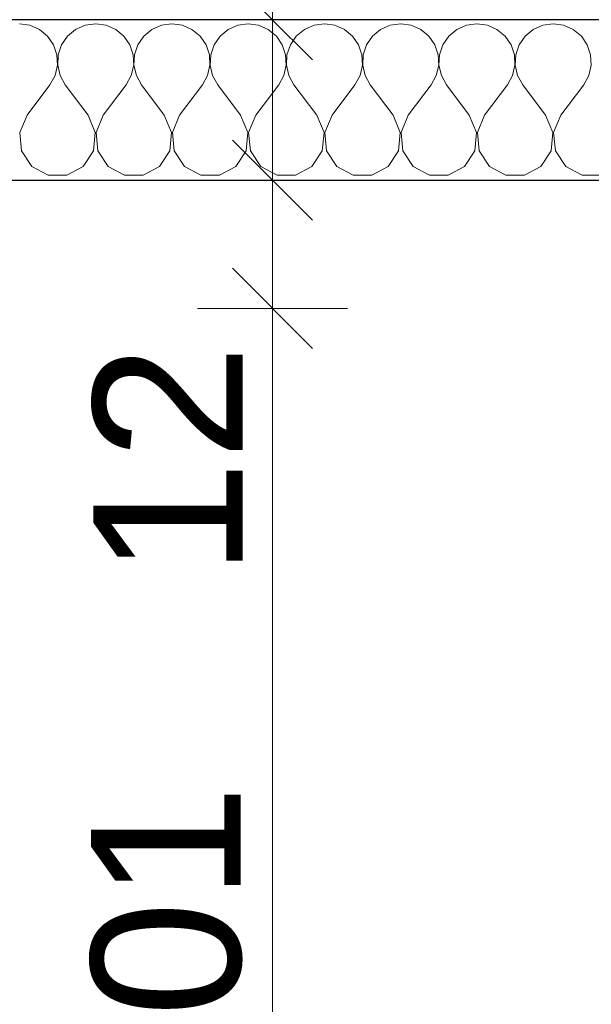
# Model space of a CAD drawing. Header units: millimetres. Extents: x -12989 to 357906, y -50379 to 30884.
# Tile 69 of 256: x 3000 to 3536, y 6079 to 7000. Entities that reach past the tile are written whole.
import ezdxf

# ---------------------------------------------------------------- set-up
doc = ezdxf.new("R2010")
doc.units = ezdxf.units.MM
doc.header["$MEASUREMENT"] = 0
doc.linetypes.add('Wipeout_Contour', pattern=[1000, 0, -1000])
for name, color, linetype in [('A_OZN_STREFY', 7, 'Continuous'), ('Nowe_04-ŚCIANY DZIAŁOWE', 7, 'Continuous'), ('Nowe_A_OZN_STREFY', 7, 'Continuous'), ('Nowe_A_WYM_ZEWNETRZNE', 7, 'Continuous')]:
    doc.layers.add(name, color=color, linetype=linetype)
doc.layers.add('Nowe_04-ŚCIANY DZIAŁOWE_Nr_pióra__174', color=7, linetype='Continuous', lineweight=5, true_color=0x6a6a6a)
for name, color, linetype, lineweight in [('Nowe_04-ŚCIANY DZIAŁOWE_Nr_pióra__27', 7, 'Continuous', 25), ('Nowe_A_WYM_ZEWNETRZNE_Nr_pióra__1', 7, 'Continuous', 13), ('Nowe_A_WYM_ZEWNETRZNE_Nr_pióra__45', 7, 'Continuous', 15), ('Nowe_A_WYM_ZEWNETRZNE_Nr_pióra__85', 7, 'Continuous', 13)]:
    doc.layers.add(name, color=color, linetype=linetype, lineweight=lineweight)
doc.styles.add('STYL_AUTOMATYCZNY_3', font='arial.ttf')
doc.dimstyles.new('STYL_AUTOMATYCZNY__1', dxfattribs={"dimtxt": 139.999998, "dimasz": 71.25, "dimexe": 0.18, "dimexo": 0.0625, "dimgap": 0, "dimtad": 1, "dimtih": 1, "dimtoh": 1, "dimdec": 0, "dimlfac": 0.1, "dimzin": 0, "dimdsep": 46, "dimtxsty": 'STYL_AUTOMATYCZNY_3', "dimblk": 'ARROWHEAD_6', "dimblk1": 'ARROWHEAD_6', "dimblk2": 'ARROWHEAD_6', "dimcen": 0.09, "dimse1": 1, "dimse2": 1, "dimclrd": 7, "dimclre": 7, "dimclrt": 7, "dimadec": 0, "dimazin": 0, "dimtfac": 1, "dimtdec": 4, "dimtmove": 0, "dimatfit": 3, "dimfxl": 0, "dimtolj": 1, "dimtzin": 0, "dimarcsym": 0})
doc.dimstyles.new('STYL_AUTOMATYCZNY__2', dxfattribs={"dimtxt": 139.999998, "dimasz": 71.25, "dimexe": 0.18, "dimexo": 0.0625, "dimgap": 0, "dimtad": 1, "dimdec": 0, "dimlfac": 0.1, "dimzin": 0, "dimdsep": 46, "dimtxsty": 'STYL_AUTOMATYCZNY_3', "dimblk": 'ARROWHEAD_6', "dimblk1": 'ARROWHEAD_6', "dimblk2": 'ARROWHEAD_6', "dimcen": 0.09, "dimse1": 1, "dimse2": 1, "dimclrd": 7, "dimclre": 7, "dimclrt": 7, "dimadec": 0, "dimazin": 0, "dimtfac": 1, "dimtdec": 4, "dimtmove": 0, "dimatfit": 3, "dimfxl": 0, "dimtolj": 1, "dimtzin": 0, "dimarcsym": 0})

# ---------------------------------------------------------------- blocks, each defined once
blk = doc.blocks.new('*X73')
at = {"layer": 'Nowe_04-ŚCIANY DZIAŁOWE_Nr_pióra__174', "color": 251, "linetype": 'Continuous', "lineweight": 5, "true_color": 0x6a6a6a}
for p, q in [((3009.76, 6994.92), (3000, 6996.28)), ((3018.78, 6990.94), (3009.76, 6994.92)), ((3061.67, 6994.92), (3052.65, 6990.94)), ((3071.43, 6996.28), (3061.67, 6994.92)), ((3081.19, 6994.92), (3071.43, 6996.28)), ((3090.2, 6990.94), (3081.19, 6994.92)), ((3133.1, 6994.92), (3124.08, 6990.94)), ((3142.86, 6996.28), (3133.1, 6994.92)), ((3152.62, 6994.92), (3142.86, 6996.28)), ((3161.63, 6990.94), (3152.62, 6994.92)), ((3204.53, 6994.92), (3195.51, 6990.94)), ((3214.29, 6996.28), (3204.53, 6994.92)), ((3224.05, 6994.92), (3214.29, 6996.28)), ((3233.06, 6990.94), (3224.05, 6994.92)), ((3275.95, 6994.92), (3266.94, 6990.94)), ((3285.71, 6996.28), (3275.95, 6994.92)), ((3295.47, 6994.92), (3285.71, 6996.28)), ((3304.49, 6990.94), (3295.47, 6994.92)), ((3347.38, 6994.92), (3338.37, 6990.94)), ((3357.14, 6996.28), (3347.38, 6994.92)), ((3366.9, 6994.92), (3357.14, 6996.28)), ((3375.92, 6990.94), (3366.9, 6994.92)), ((3418.81, 6994.92), (3409.8, 6990.94)), ((3428.57, 6996.28), (3418.81, 6994.92)), ((3438.33, 6994.92), (3428.57, 6996.28)), ((3447.35, 6990.94), (3438.33, 6994.92)), ((3490.24, 6994.92), (3481.22, 6990.94)), ((3500, 6996.28), (3490.24, 6994.92)), ((3509.76, 6994.92), (3500, 6996.28)), ((3518.78, 6990.94), (3509.76, 6994.92)), ((3026.36, 6984.65), (3018.78, 6990.94)), ((3031.94, 6976.53), (3026.36, 6984.65)), ((3045.07, 6984.65), (3039.48, 6976.53)), ((3052.65, 6990.94), (3045.07, 6984.65)), ((3097.79, 6984.65), (3090.2, 6990.94)), ((3103.37, 6976.53), (3097.79, 6984.65)), ((3116.49, 6984.65), (3110.91, 6976.53)), ((3124.08, 6990.94), (3116.49, 6984.65)), ((3169.22, 6984.65), (3161.63, 6990.94)), ((3174.8, 6976.53), (3169.22, 6984.65)), ((3187.92, 6984.65), (3182.34, 6976.53)), ((3195.51, 6990.94), (3187.92, 6984.65)), ((3240.65, 6984.65), (3233.06, 6990.94)), ((3246.23, 6976.53), (3240.65, 6984.65)), ((3259.35, 6984.65), (3253.77, 6976.53)), ((3266.94, 6990.94), (3259.35, 6984.65)), ((3312.08, 6984.65), (3304.49, 6990.94)), ((3317.66, 6976.53), (3312.08, 6984.65)), ((3330.78, 6984.65), (3325.2, 6976.53)), ((3338.37, 6990.94), (3330.78, 6984.65)), ((3383.51, 6984.65), (3375.92, 6990.94)), ((3389.09, 6976.53), (3383.51, 6984.65)), ((3402.21, 6984.65), (3396.63, 6976.53)), ((3409.8, 6990.94), (3402.21, 6984.65)), ((3454.93, 6984.65), (3447.35, 6990.94)), ((3460.52, 6976.53), (3454.93, 6984.65)), ((3473.64, 6984.65), (3468.06, 6976.53)), ((3481.22, 6990.94), (3473.64, 6984.65)), ((3526.36, 6984.65), (3518.78, 6990.94)), ((3531.94, 6976.53), (3526.36, 6984.65)), ((3035.09, 6967.2), (3031.94, 6976.53)), ((3039.48, 6976.53), (3036.34, 6967.2)), ((3106.52, 6967.2), (3103.37, 6976.53)), ((3110.91, 6976.53), (3107.76, 6967.2)), ((3177.95, 6967.2), (3174.8, 6976.53)), ((3182.34, 6976.53), (3179.19, 6967.2)), ((3249.38, 6967.2), (3246.23, 6976.53)), ((3253.77, 6976.53), (3250.62, 6967.2)), ((3320.81, 6967.2), (3317.66, 6976.53)), ((3325.2, 6976.53), (3322.05, 6967.2)), ((3392.24, 6967.2), (3389.09, 6976.53)), ((3396.63, 6976.53), (3393.48, 6967.2)), ((3463.66, 6967.2), (3460.52, 6976.53)), ((3468.06, 6976.53), (3464.91, 6967.2)), ((3535.09, 6967.2), (3531.94, 6976.53)), ((3035.57, 6957.35), (3035.09, 6967.2)), ((3036.34, 6967.2), (3035.86, 6957.35)), ((3107, 6957.35), (3106.52, 6967.2)), ((3107.76, 6967.2), (3107.29, 6957.35)), ((3178.43, 6957.35), (3177.95, 6967.2)), ((3179.19, 6967.2), (3178.72, 6957.35)), ((3249.86, 6957.35), (3249.38, 6967.2)), ((3250.62, 6967.2), (3250.14, 6957.35)), ((3321.28, 6957.35), (3320.81, 6967.2)), ((3322.05, 6967.2), (3321.57, 6957.35)), ((3392.71, 6957.35), (3392.24, 6967.2)), ((3393.48, 6967.2), (3393, 6957.35)), ((3464.14, 6957.35), (3463.66, 6967.2)), ((3464.91, 6967.2), (3464.43, 6957.35)), ((3535.57, 6957.35), (3535.09, 6967.2)), ((3033.34, 6947.76), (3035.57, 6957.35)), ((3035.86, 6957.35), (3038.09, 6947.76)), ((3104.77, 6947.76), (3107, 6957.35)), ((3107.29, 6957.35), (3109.52, 6947.76)), ((3176.2, 6947.76), (3178.43, 6957.35)), ((3178.72, 6957.35), (3180.95, 6947.76)), ((3247.63, 6947.76), (3249.86, 6957.35)), ((3250.14, 6957.35), (3252.37, 6947.76)), ((3319.05, 6947.76), (3321.28, 6957.35)), ((3321.57, 6957.35), (3323.8, 6947.76)), ((3390.48, 6947.76), (3392.71, 6957.35)), ((3393, 6957.35), (3395.23, 6947.76)), ((3461.91, 6947.76), (3464.14, 6957.35)), ((3464.43, 6957.35), (3466.66, 6947.76)), ((3533.34, 6947.76), (3535.57, 6957.35)), ((3028.57, 6939.13), (3033.34, 6947.76)), ((3038.09, 6947.76), (3042.86, 6939.13)), ((3100, 6939.13), (3104.77, 6947.76)), ((3109.52, 6947.76), (3114.29, 6939.13)), ((3171.43, 6939.13), (3176.2, 6947.76)), ((3180.95, 6947.76), (3185.71, 6939.13)), ((3242.86, 6939.13), (3247.63, 6947.76)), ((3252.37, 6947.76), (3257.14, 6939.13)), ((3314.29, 6939.13), (3319.05, 6947.76)), ((3323.8, 6947.76), (3328.57, 6939.13)), ((3385.71, 6939.13), (3390.48, 6947.76)), ((3395.23, 6947.76), (3400, 6939.13)), ((3457.14, 6939.13), (3461.91, 6947.76)), ((3466.66, 6947.76), (3471.43, 6939.13)), ((3528.57, 6939.13), (3533.34, 6947.76)), ((3007.14, 6910.56), (3028.57, 6939.13)), ((3064.29, 6910.56), (3042.86, 6939.13)), ((3078.57, 6910.56), (3100, 6939.13)), ((3135.71, 6910.56), (3114.29, 6939.13)), ((3150, 6910.56), (3171.43, 6939.13)), ((3207.14, 6910.56), (3185.71, 6939.13)), ((3221.43, 6910.56), (3242.86, 6939.13)), ((3278.57, 6910.56), (3257.14, 6939.13)), ((3292.86, 6910.56), (3314.29, 6939.13)), ((3350, 6910.56), (3328.57, 6939.13)), ((3364.29, 6910.56), (3385.71, 6939.13)), ((3421.43, 6910.56), (3400, 6939.13)), ((3435.71, 6910.56), (3457.14, 6939.13)), ((3492.86, 6910.56), (3471.43, 6939.13)), ((3507.14, 6910.56), (3528.57, 6939.13)), ((3007.14, 6910.56), (3000.41, 6894.52)), ((3071.02, 6894.52), (3064.29, 6910.56)), ((3078.57, 6910.56), (3071.84, 6894.52)), ((3142.45, 6894.52), (3135.71, 6910.56)), ((3150, 6910.56), (3143.27, 6894.52)), ((3213.88, 6894.52), (3207.14, 6910.56)), ((3221.43, 6910.56), (3214.69, 6894.52)), ((3285.31, 6894.52), (3278.57, 6910.56)), ((3292.86, 6910.56), (3286.12, 6894.52)), ((3356.73, 6894.52), (3350, 6910.56)), ((3364.29, 6910.56), (3357.55, 6894.52)), ((3428.16, 6894.52), (3421.43, 6910.56)), ((3435.71, 6910.56), (3428.98, 6894.52)), ((3499.59, 6894.52), (3492.86, 6910.56)), ((3507.14, 6910.56), (3500.41, 6894.52)), ((3000.41, 6894.52), (3002.05, 6877.2)), ((3069.38, 6877.2), (3071.02, 6894.52)), ((3071.84, 6894.52), (3073.48, 6877.2)), ((3140.81, 6877.2), (3142.45, 6894.52)), ((3143.27, 6894.52), (3144.91, 6877.2)), ((3212.23, 6877.2), (3213.88, 6894.52)), ((3214.69, 6894.52), (3216.34, 6877.2)), ((3283.66, 6877.2), (3285.31, 6894.52)), ((3286.12, 6894.52), (3287.77, 6877.2)), ((3355.09, 6877.2), (3356.73, 6894.52)), ((3357.55, 6894.52), (3359.19, 6877.2)), ((3426.52, 6877.2), (3428.16, 6894.52)), ((3428.98, 6894.52), (3430.62, 6877.2)), ((3497.95, 6877.2), (3499.59, 6894.52)), ((3500.41, 6894.52), (3502.05, 6877.2)), ((3002.05, 6877.2), (3011.68, 6862.71)), ((3059.75, 6862.71), (3069.38, 6877.2)), ((3073.48, 6877.2), (3083.11, 6862.71)), ((3131.17, 6862.71), (3140.81, 6877.2)), ((3144.91, 6877.2), (3154.54, 6862.71)), ((3202.6, 6862.71), (3212.23, 6877.2)), ((3216.34, 6877.2), (3225.97, 6862.71)), ((3274.03, 6862.71), (3283.66, 6877.2)), ((3287.77, 6877.2), (3297.4, 6862.71)), ((3345.46, 6862.71), (3355.09, 6877.2)), ((3359.19, 6877.2), (3368.83, 6862.71)), ((3416.89, 6862.71), (3426.52, 6877.2)), ((3430.62, 6877.2), (3440.25, 6862.71)), ((3488.32, 6862.71), (3497.95, 6877.2)), ((3502.05, 6877.2), (3511.68, 6862.71)), ((3011.68, 6862.71), (3027.02, 6854.49)), ((3044.41, 6854.49), (3059.75, 6862.71)), ((3083.11, 6862.71), (3098.44, 6854.49)), ((3115.84, 6854.49), (3131.17, 6862.71)), ((3154.54, 6862.71), (3169.87, 6854.49)), ((3187.27, 6854.49), (3202.6, 6862.71)), ((3225.97, 6862.71), (3241.3, 6854.49)), ((3258.7, 6854.49), (3274.03, 6862.71)), ((3297.4, 6862.71), (3312.73, 6854.49)), ((3330.13, 6854.49), (3345.46, 6862.71)), ((3368.83, 6862.71), (3384.16, 6854.49)), ((3401.56, 6854.49), (3416.89, 6862.71)), ((3440.25, 6862.71), (3455.59, 6854.49)), ((3472.98, 6854.49), (3488.32, 6862.71)), ((3511.68, 6862.71), (3527.02, 6854.49)), ((3027.02, 6854.49), (3044.41, 6854.49)), ((3098.44, 6854.49), (3115.84, 6854.49)), ((3169.87, 6854.49), (3187.27, 6854.49)), ((3241.3, 6854.49), (3258.7, 6854.49)), ((3312.73, 6854.49), (3330.13, 6854.49)), ((3384.16, 6854.49), (3401.56, 6854.49)), ((3455.59, 6854.49), (3472.98, 6854.49)), ((3527.02, 6854.49), (3544.41, 6854.49))]:
    blk.add_line(p, q, dxfattribs=at)
blk = doc.blocks.new('Ściana_7_1', base_point=(-350, 6849.85))
at = {"color": 254, "linetype": 'Wipeout_Contour', "lineweight": 0, "ltscale": 30050.60393}
blk.add_wipeout([(-350, 6849.85), (4185.74, 6849.85), (4185.74, 6999.85), (-350, 6999.85)], dxfattribs=at).dxf.layer = 'Nowe_04-ŚCIANY DZIAŁOWE'
at = {"layer": 'Nowe_04-ŚCIANY DZIAŁOWE_Nr_pióra__27', "color": 7, "linetype": 'Continuous', "lineweight": 25, "flags": 128}
for points in [[(4185.74, 6999.85), (-350, 6999.85)], [(-350, 6849.85), (3665.74, 6849.85)]]:
    blk.add_lwpolyline(points, dxfattribs=at)
at = {"layer": 'Nowe_04-ŚCIANY DZIAŁOWE', "color": 7, "lineweight": 25}
blk.add_blockref('*X73', (0, 0), dxfattribs=at)
blk = doc.blocks.new('*D267')
at = {"layer": 'Nowe_A_WYM_ZEWNETRZNE_Nr_pióra__45', "color": 7, "linetype": 'Continuous', "lineweight": 15}
for p, q in [((-1341.01, 187.5), (-1266.01, 112.5)), ((-1341.01, 37.5), (-1266.01, -37.5))]:
    blk.add_line(p, q, dxfattribs=at)
at = {"layer": 'Nowe_A_WYM_ZEWNETRZNE_Nr_pióra__85', "color": 7, "linetype": 'Continuous', "lineweight": 13}
for p, q in [((-1303.51, 150), (-1303.51, 6849.85)), ((-1233.2, 150), (-1373.83, 150)), ((-1303.51, 0), (-1303.51, 150)), ((-1233.2, 0), (-1373.83, 0)), ((-1303.51, -56.25), (-1303.51, 0))]:
    blk.add_line(p, q, dxfattribs=at)
at = {"layer": 'Nowe_A_WYM_ZEWNETRZNE_Nr_pióra__1', "color": 7, "lineweight": 13, "insert": (-1331.51, -251.06), "char_height": 140, "attachment_point": 7, "rotation": 90, "style": 'STYL_AUTOMATYCZNY_3'}
blk.add_mtext('\\A1;{\\pql;\\fArial|b0|i0|c238|p0;\\W1.000000;15}', dxfattribs=at)
blk = doc.blocks.new('ARROWHEAD_6')
at = {"color": 0, "linetype": 'Continuous', "lineweight": 0}
for p, q in [((-0.5, -0.5), (0.5, 0.5)), ((0, 0), (-1, 0))]:
    blk.add_line(p, q, dxfattribs=at)
blk = doc.blocks.new('*D268')
at = {"layer": 'Nowe_A_WYM_ZEWNETRZNE_Nr_pióra__45', "color": 7, "linetype": 'Continuous', "lineweight": 15}
blk.add_line((-1341.01, 187.5), (-1266.01, 112.5), dxfattribs=at)
at = {"layer": 'Nowe_A_WYM_ZEWNETRZNE_Nr_pióra__85', "color": 7, "linetype": 'Continuous', "lineweight": 13}
blk.add_line((-1303.51, 150), (-1303.51, 6849.85), dxfattribs=at)
blk = doc.blocks.new('*D269')
at = {"layer": 'Nowe_A_WYM_ZEWNETRZNE_Nr_pióra__45', "color": 7, "linetype": 'Continuous', "lineweight": 15}
for p, q in [((-1341.01, 6887.35), (-1266.01, 6812.35)), ((-1341.01, 187.5), (-1266.01, 112.5))]:
    blk.add_line(p, q, dxfattribs=at)
at = {"layer": 'Nowe_A_WYM_ZEWNETRZNE_Nr_pióra__85', "color": 7, "linetype": 'Continuous', "lineweight": 13}
for p, q in [((-1233.2, 6849.85), (-1373.83, 6849.85)), ((-1303.51, 150), (-1303.51, 6849.85))]:
    blk.add_line(p, q, dxfattribs=at)
at = {"layer": 'Nowe_A_WYM_ZEWNETRZNE_Nr_pióra__1', "color": 7, "lineweight": 13, "char_height": 140, "attachment_point": 7, "rotation": 90, "style": 'STYL_AUTOMATYCZNY_3'}
for s, insert in [('\\A1;{\\pql;\\fArial|b0|i0|c238|p0;\\W1.000000;15}', (-1331.51, 6598.78)), ('\\A1;{\\pql;\\fArial|b0|i0|c238|p0;\\W1.000000;670}', (-1331.51, 3232.97))]:
    blk.add_mtext(s, dxfattribs=dict(at, insert=insert))
blk = doc.blocks.new('*D274')
at = {"layer": 'Nowe_A_WYM_ZEWNETRZNE_Nr_pióra__45', "color": 7, "linetype": 'Continuous', "lineweight": 15}
for p, q in [((-462.5, 5699.85), (-537.5, 5624.85)), ((-312.5, 5699.85), (-387.5, 5624.85))]:
    blk.add_line(p, q, dxfattribs=at)
at = {"layer": 'Nowe_A_WYM_ZEWNETRZNE_Nr_pióra__85', "color": 7, "linetype": 'Continuous', "lineweight": 13}
for p, q in [((-500, 5592.04), (-500, 5732.66)), ((-350, 5592.04), (-350, 5732.66)), ((-556.25, 5662.35), (-500, 5662.35)), ((-500, 5662.35), (-350, 5662.35)), ((-350, 5662.35), (3665.74, 5662.35))]:
    blk.add_line(p, q, dxfattribs=at)
at = {"layer": 'Nowe_A_WYM_ZEWNETRZNE_Nr_pióra__1', "color": 7, "lineweight": 13, "insert": (-751.06, 5690.35), "char_height": 140, "attachment_point": 7, "style": 'STYL_AUTOMATYCZNY_3'}
blk.add_mtext('\\A1;{\\pql;\\fArial|b0|i0|c238|p0;\\W1.000000;15}', dxfattribs=at)
blk = doc.blocks.new('*D275')
at = {"layer": 'Nowe_A_WYM_ZEWNETRZNE_Nr_pióra__45', "color": 7, "linetype": 'Continuous', "lineweight": 15}
for p, q in [((-312.5, 5699.85), (-387.5, 5624.85)), ((3703.24, 5699.85), (3628.24, 5624.85))]:
    blk.add_line(p, q, dxfattribs=at)
at = {"layer": 'Nowe_A_WYM_ZEWNETRZNE_Nr_pióra__85', "color": 7, "linetype": 'Continuous', "lineweight": 13}
for p, q in [((3665.74, 5592.04), (3665.74, 5732.66)), ((-350, 5662.35), (3665.74, 5662.35)), ((3665.74, 5662.35), (3815.74, 5662.35))]:
    blk.add_line(p, q, dxfattribs=at)
at = {"layer": 'Nowe_A_WYM_ZEWNETRZNE_Nr_pióra__1', "color": 7, "lineweight": 13, "char_height": 140, "attachment_point": 7, "style": 'STYL_AUTOMATYCZNY_3'}
for s, insert in [('\\A1;{\\pql;\\fArial|b0|i0|c238|p0;\\W1.000000;402}', (1390.92, 5690.35)), ('\\A1;{\\pql;\\fArial|b0|i0|c238|p0;\\W1.000000;15}', (3414.68, 5690.35))]:
    blk.add_mtext(s, dxfattribs=dict(at, insert=insert))
blk = doc.blocks.new('*D319')
at = {"layer": 'Nowe_A_WYM_ZEWNETRZNE_Nr_pióra__45', "color": 7, "linetype": 'Continuous', "lineweight": 15}
for p, q in [((-462.5, -1542.08), (-537.5, -1617.08)), ((-312.5, -1542.08), (-387.5, -1617.08))]:
    blk.add_line(p, q, dxfattribs=at)
at = {"layer": 'Nowe_A_WYM_ZEWNETRZNE_Nr_pióra__85', "color": 7, "linetype": 'Continuous', "lineweight": 13}
for p, q in [((-500, -1649.9), (-500, -1509.27)), ((-350, -1649.9), (-350, -1509.27)), ((-556.25, -1579.58), (-500, -1579.58)), ((-500, -1579.58), (-350, -1579.58)), ((-350, -1579.58), (3665.74, -1579.58))]:
    blk.add_line(p, q, dxfattribs=at)
at = {"layer": 'Nowe_A_WYM_ZEWNETRZNE_Nr_pióra__1', "color": 7, "lineweight": 13, "insert": (-751.06, -1551.58), "char_height": 140, "attachment_point": 7, "style": 'STYL_AUTOMATYCZNY_3'}
blk.add_mtext('\\A1;{\\pql;\\fArial|b0|i0|c238|p0;\\W1.000000;15}', dxfattribs=at)
blk = doc.blocks.new('*D321')
at = {"layer": 'Nowe_A_WYM_ZEWNETRZNE_Nr_pióra__45', "color": 7, "linetype": 'Continuous', "lineweight": 15}
for p, q in [((-312.5, -1542.08), (-387.5, -1617.08)), ((3703.24, -1542.08), (3628.24, -1617.08))]:
    blk.add_line(p, q, dxfattribs=at)
at = {"layer": 'Nowe_A_WYM_ZEWNETRZNE_Nr_pióra__85', "color": 7, "linetype": 'Continuous', "lineweight": 13}
for p, q in [((-350, -1649.9), (-350, -1509.27)), ((-500, -1579.58), (-350, -1579.58)), ((-350, -1579.58), (3665.74, -1579.58))]:
    blk.add_line(p, q, dxfattribs=at)
at = {"layer": 'Nowe_A_WYM_ZEWNETRZNE_Nr_pióra__1', "color": 7, "lineweight": 13, "char_height": 140, "attachment_point": 7, "style": 'STYL_AUTOMATYCZNY_3'}
for s, insert in [('\\A1;{\\pql;\\fArial|b0|i0|c238|p0;\\W1.000000;402}', (1390.92, -1551.58)), ('\\A1;{\\pql;\\fArial|b0|i0|c238|p0;\\W1.000000;15}', (3414.68, -1551.58))]:
    blk.add_mtext(s, dxfattribs=dict(at, insert=insert))
blk = doc.blocks.new('*D352')
at = {"layer": 'Nowe_A_WYM_ZEWNETRZNE_Nr_pióra__45', "color": 7, "linetype": 'Continuous', "lineweight": 15}
for p, q in [((-312.5, 7968.32), (-387.5, 7893.32)), ((4223.24, 7968.32), (4148.24, 7893.32))]:
    blk.add_line(p, q, dxfattribs=at)
at = {"layer": 'Nowe_A_WYM_ZEWNETRZNE_Nr_pióra__85', "color": 7, "linetype": 'Continuous', "lineweight": 13}
for p, q in [((-350, 7860.51), (-350, 8001.14)), ((4185.74, 7860.51), (4185.74, 8001.14)), ((-406.25, 7930.82), (-350, 7930.82)), ((-350, 7930.82), (4185.74, 7930.82))]:
    blk.add_line(p, q, dxfattribs=at)
at = {"layer": 'Nowe_A_WYM_ZEWNETRZNE_Nr_pióra__1', "color": 7, "lineweight": 13, "insert": (1757.7, 7958.82), "char_height": 140, "attachment_point": 7, "style": 'STYL_AUTOMATYCZNY_3'}
blk.add_mtext('\\A1;{\\pql;\\fArial|b0|i0|c238|p0;\\W1.000000;454}', dxfattribs=at)
blk = doc.blocks.new('*D404')
at = {"layer": 'Nowe_A_WYM_ZEWNETRZNE_Nr_pióra__45', "color": 7, "linetype": 'Continuous', "lineweight": 15}
for p, q in [((1158.87, 14887.5), (1233.87, 14812.5)), ((1158.87, 7037.35), (1233.87, 6962.35))]:
    blk.add_line(p, q, dxfattribs=at)
at = {"layer": 'Nowe_A_WYM_ZEWNETRZNE_Nr_pióra__85', "color": 7, "linetype": 'Continuous', "lineweight": 13}
for p, q in [((1266.69, 14850), (1126.06, 14850)), ((1196.37, 6999.85), (1196.37, 14850)), ((1266.69, 6999.85), (1126.06, 6999.85))]:
    blk.add_line(p, q, dxfattribs=at)
at = {"layer": 'Nowe_A_WYM_ZEWNETRZNE_Nr_pióra__1', "color": 7, "lineweight": 13, "char_height": 140, "attachment_point": 7, "rotation": 90, "style": 'STYL_AUTOMATYCZNY_3'}
for s, insert in [('\\A1;{\\pql;\\fArial|b0|i0|c238|p0;\\W1.000000;15}', (1168.37, 14598.94)), ('\\A1;{\\pql;\\fArial|b0|i0|c238|p0;\\W1.000000;785}', (1168.37, 10657.97))]:
    blk.add_mtext(s, dxfattribs=dict(at, insert=insert))
blk = doc.blocks.new('*D421')
at = {"layer": 'Nowe_A_WYM_ZEWNETRZNE_Nr_pióra__45', "color": 7, "linetype": 'Continuous', "lineweight": 15}
for p, q in [((3199.56, 6767.35), (3274.56, 6692.35)), ((3199.56, 5757.35), (3274.56, 5682.35))]:
    blk.add_line(p, q, dxfattribs=at)
at = {"layer": 'Nowe_A_WYM_ZEWNETRZNE_Nr_pióra__85', "color": 7, "linetype": 'Continuous', "lineweight": 13}
for p, q in [((3307.37, 6729.85), (3166.74, 6729.85)), ((3237.06, 5719.85), (3237.06, 6729.85)), ((3307.37, 5719.85), (3166.74, 5719.85))]:
    blk.add_line(p, q, dxfattribs=at)
at = {"layer": 'Nowe_A_WYM_ZEWNETRZNE_Nr_pióra__1', "color": 7, "lineweight": 13, "char_height": 140, "attachment_point": 7, "rotation": 90, "style": 'STYL_AUTOMATYCZNY_3'}
for s, insert in [('\\A1;{\\pql;\\fArial|b0|i0|c238|p0;\\W1.000000;12}', (3209.06, 6478.78)), ('\\A1;{\\pql;\\fArial|b0|i0|c238|p0;\\W1.000000;101}', (3209.06, 5957.89))]:
    blk.add_mtext(s, dxfattribs=dict(at, insert=insert))
blk = doc.blocks.new('*D422')
at = {"layer": 'Nowe_A_WYM_ZEWNETRZNE_Nr_pióra__45', "color": 7, "linetype": 'Continuous', "lineweight": 15}
for p, q in [((3199.56, 6887.35), (3274.56, 6812.35)), ((3199.56, 6767.35), (3274.56, 6692.35))]:
    blk.add_line(p, q, dxfattribs=at)
at = {"layer": 'Nowe_A_WYM_ZEWNETRZNE_Nr_pióra__85', "color": 7, "linetype": 'Continuous', "lineweight": 13}
for p, q in [((3307.37, 6849.85), (3166.74, 6849.85)), ((3237.06, 6729.85), (3237.06, 6849.85)), ((3307.37, 6729.85), (3166.74, 6729.85))]:
    blk.add_line(p, q, dxfattribs=at)
blk = doc.blocks.new('*D423')
at = {"layer": 'Nowe_A_WYM_ZEWNETRZNE_Nr_pióra__45', "color": 7, "linetype": 'Continuous', "lineweight": 15}
for p, q in [((3274.56, 6962.35), (3199.56, 7037.35)), ((3199.56, 6887.35), (3274.56, 6812.35))]:
    blk.add_line(p, q, dxfattribs=at)
at = {"layer": 'Nowe_A_WYM_ZEWNETRZNE_Nr_pióra__85', "color": 7, "linetype": 'Continuous', "lineweight": 13}
for p, q in [((3237.06, 6999.85), (3237.06, 7056.1)), ((3307.37, 6999.85), (3166.74, 6999.85)), ((3237.06, 6849.85), (3237.06, 6999.85)), ((3307.37, 6849.85), (3166.74, 6849.85))]:
    blk.add_line(p, q, dxfattribs=at)
at = {"layer": 'Nowe_A_WYM_ZEWNETRZNE_Nr_pióra__1', "color": 7, "lineweight": 13, "insert": (3209.06, 7037.35), "char_height": 140, "attachment_point": 7, "rotation": 90, "style": 'STYL_AUTOMATYCZNY_3'}
blk.add_mtext('\\A1;{\\pql;\\fArial|b0|i0|c238|p0;\\W1.000000;15}', dxfattribs=at)

msp = doc.modelspace()

# ---------------------------------------------------------------- linework, layer by layer
at = {"layer": 'A_OZN_STREFY', "color": 7, "linetype": 'Continuous', "lineweight": 0, "true_color": 0xffffff, "flags": 128}
msp.add_lwpolyline([(-350, 3300), (763.48, 3300), (763.48, 4600), (1880, 4600), (3665.74, 4600), (3665.74, 6849.85), (-350, 6849.85)], close=True, dxfattribs=at)
at = {"layer": 'Nowe_A_OZN_STREFY', "color": 7, "linetype": 'Continuous', "lineweight": 0, "true_color": 0xffffff, "flags": 128}
msp.add_lwpolyline([(-350, 14850), (-350, 6999.85), (5565.74, 6999.85), (5565.74, 14850)], close=True, dxfattribs=at)

# ---------------------------------------------------------------- next in the draw order: block references
at = {"layer": 'Nowe_04-ŚCIANY DZIAŁOWE', "color": 7, "lineweight": 25}
msp.add_blockref('Ściana_7_1', (-350, 6849.85), dxfattribs=at)

# ---------------------------------------------------------------- next in the draw order: dimensions: what is measured, and where the dimension line sits
at = {"layer": 'Nowe_A_WYM_ZEWNETRZNE', "color": 7, "linetype": 'Continuous', "lineweight": 13}
for base, p1, p2, picture, middle in [((1196.37, 14850), (2607.87, 6999.85), (18000, 14850), '*D404', (1098.37, 10817.79)), ((3237.06, 6999.85), (2607.87, 6849.85), (2607.87, 6999.85), '*D423', (3139.06, 7143.89)), ((-1303.51, 6849.85), (18000, 150), (2607.87, 6849.85), '*D269', (-1401.51, 3392.79)), ((3237.06, 6849.85), (3665.74, 6729.85), (2607.87, 6849.85), '*D422', (3139.06, 6585.33)), ((-1303.51, 150), (18000, 0), (-350, 150), '*D267', (-1401.51, -144.52)), ((-1303.51453594, 150), (-350, 150), (18000, 150), '*D268', (-1401.51453487, 149.88141735)), ((3237.06, 6729.85), (3665.74, 5719.85), (3665.74, 6729.85), '*D421', (3139.06, 6117.71))]:
    dim = msp.add_linear_dim(base=base, p1=p1, p2=p2, angle=90, dimstyle='STYL_AUTOMATYCZNY__2', dxfattribs=at)
    dim.commit()
    dim.dimension.update_dxf_attribs({"geometry": picture, "text_midpoint": middle, "dimtype": 160, "text_rotation": 90})
for base, p1, p2, picture, middle in [((4185.74, 7930.82), (-350, 6999.85), (4185.74, 6999.85), '*D352', (1917.51, 8028.82)), ((-350, 5662.35), (-500, 7500), (-350, 7500), '*D274', (-644.52, 5760.35)), ((-350, -1579.58), (-500, 7500), (-350, 150), '*D319', (-644.52, -1481.58)), ((3665.74, -1579.58), (-350, 7500), (3665.74, 3499.92), '*D321', (1550.73, -1481.58)), ((3665.74, 5662.35), (-350, 7500), (3665.74, 3499.92), '*D275', (1550.73, 5760.35))]:
    dim = msp.add_linear_dim(base=base, p1=p1, p2=p2, dimstyle='STYL_AUTOMATYCZNY__1', dxfattribs=at)
    dim.commit()
    dim.dimension.update_dxf_attribs({"geometry": picture, "text_midpoint": middle, "dimtype": 160})

doc.saveas('drawing.dxf')
